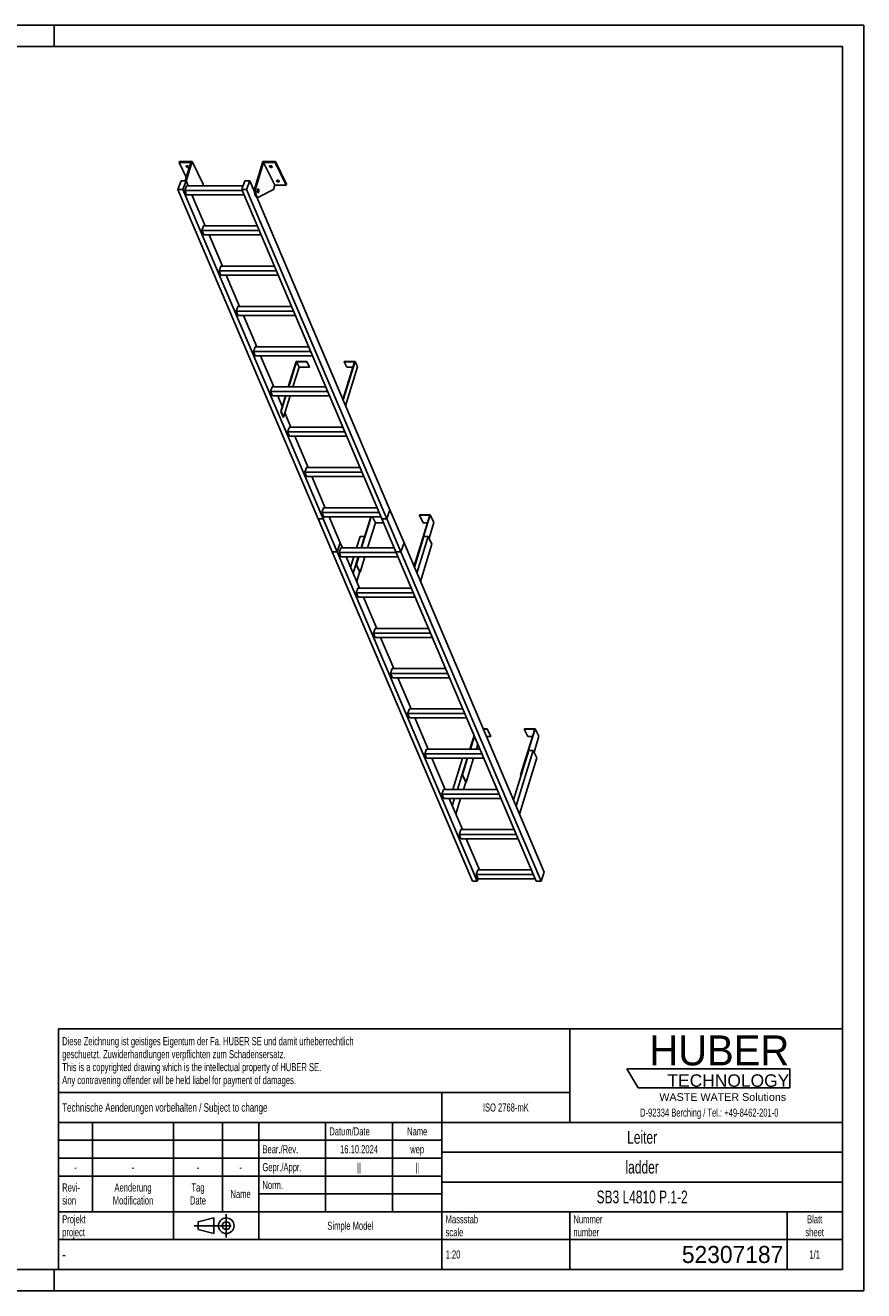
# Model space of a CAD drawing. Header units: millimetres. Extents: x 0 to 8400, y 0 to 5940.
# Tile 2 of 2: x 4464 to 8400, y 0 to 5940. Entities that reach past the tile are written whole.
import ezdxf

# ---------------------------------------------------------------- set-up
doc = ezdxf.new("R2010")
doc.units = ezdxf.units.MM
doc.header["$LTSCALE"] = 462
doc.linetypes.add('CENTER', pattern=[0.6, 0.375, -0.075, 0.075, -0.075])
doc.layers.get('0').update_dxf_attribs({"linetype": 'CONTINUOUS'})
for name, color, linetype in [('005_AXIS', 7, 'CONTINUOUS'), ('HUBER_Logo_BL1', 7, 'CONTINUOUS'), ('HUBER_Logo_BL2', 7, 'CONTINUOUS')]:
    doc.layers.add(name, color=color, linetype=linetype)
doc.styles.get("Standard").update_dxf_attribs({"font": 'txt', "width": 0.7})
doc.styles.add('TEXTSTYLE_2', font='txt')
doc.styles.add('TEXTSTYLE_3', font='arial.ttf')
doc.styles.add('TEXTSTYLE_5', font='txt', dxfattribs={"width": 0.8})
doc.styles.add('TEXTSTYLE_6', font='txt')

# ---------------------------------------------------------------- blocks, each defined once
blk = doc.blocks.new('HUBER_LOGO_BL1', base_point=(7675, 1007.5))
at = {"layer": 'HUBER_Logo_BL1', "color": 2, "linetype": 'Continuous', "attachment_point": 3, "line_spacing_factor": 0.78}
for s, insert, char_height, width, style in [('HUBER\\P\\fArial;\\H58.5;TECHNOLOGY ', (8050.7, 1198.2), 140.4, 775.343, 'TEXTSTYLE_2'), ('WASTE WATER Solutions', (8036, 927.2), 36, 594.067, 'TEXTSTYLE_3')]:
    blk.add_mtext(s, dxfattribs=dict(at, insert=insert, char_height=char_height, width=width, style=style))
at = {"layer": 'HUBER_Logo_BL1', "color": 2, "linetype": 'Continuous', "insert": (7675, 854.8), "char_height": 38, "width": 1621.786, "attachment_point": 2, "line_spacing_factor": 0.96}
blk.add_mtext('D-92334 Berching / Tel.: +49-8462-201-0', dxfattribs=at)
blk = doc.blocks.new('PROJEKTIONSMETHODE_1_BL3', base_point=(5360, 305))
at = {"color": 2, "linetype": 'CENTER'}
for p, q in [((5407.7, 360), (5407.7, 250)), ((5257.3, 305), (5462.7, 305))]:
    blk.add_line(p, q, dxfattribs=at)
at = {"color": 2, "linetype": 'Continuous'}
for p, q in [((5275.7, 323.3), (5349, 341.7)), ((5275.7, 286.7), (5275.7, 323.3)), ((5349, 268.3), (5349, 341.7)), ((5275.7, 286.7), (5349, 268.3))]:
    blk.add_line(p, q, dxfattribs=at)
for radius in [36.7, 18.3]:
    blk.add_circle((5407.7, 305), radius, dxfattribs=at)
blk = doc.blocks.new('*T17')
at = {"color": 3, "linetype": 'Continuous'}
for p, q in [((0, 0), (3680, 0)), ((0, 0), (0, -1130)), ((2400, 0), (2400, -440)), ((3680, 0), (3680, -1130)), ((0, -300), (2400, -300)), ((1800, -300), (1800, -1130)), ((0, -440), (3680, -440)), ((160, -440), (160, -860)), ((540, -440), (540, -990)), ((770, -440), (770, -860)), ((940, -440), (940, -990)), ((1254, -440), (1254, -860)), ((1568, -440), (1568, -860)), ((0, -524), (1800, -524)), ((1800, -580), (3680, -580)), ((0, -608), (1800, -608)), ((0, -692), (1800, -692)), ((1800, -720), (3680, -720)), ((940, -776), (1800, -776)), ((0, -860), (3680, -860)), ((2400, -860), (2400, -1130)), ((3420, -860), (3420, -1130)), ((0, -990), (3680, -990)), ((0, -1130), (3680, -1130))]:
    blk.add_line(p, q, dxfattribs=at)
at = {"color": 2, "linetype": 'Continuous', "line_spacing_factor": 0.96}
for s, insert, char_height, width, attachment_point in [('Diese Zeichnung ist geistiges Eigentum der Fa. HUBER SE und damit urheberrechtlich \\Pgeschuetzt. Zuwiderhandlungen verpflichten zum Schadensersatz.\\PThis is a copyrighted drawing which is the intellectual property of HUBER SE.\\PAny contravening offender will be held liabel for payment of damages.', (17.5, -39.8), 38, 4429.714, 1), ('Technische Aenderungen vorbehalten / Subject to change', (17.5, -350), 40, 3049.524, 1), ('ISO 2768-mK', (2100, -351), 38, 665.905, 2), ('Datum/Date', (1271.5, -463), 38, 584.476, 1), ('Name', (1684, -463), 38, 253.333, 2), ('Leiter', (2740, -480), 60, 480, 2), ('Bear./Rev.', (957.5, -547), 38, 544.667, 1), ('16.10.2024', (1411, -547), 38, 546.476, 2), ('wep', (1684, -547), 38, 199.048, 2), ('-', (80, -631), 38, 68.762, 2), ('-', (350, -631), 38, 68.762, 2), ('-', (655, -631), 38, 68.762, 2), ('-', (855, -631), 38, 68.762, 2), ('Gepr./Appr.', (957.5, -631), 38, 598.952, 1), ('||', (1411, -631), 38, 101.333, 2), ('||', (1684, -631), 38, 101.333, 2), ('ladder', (2740, -620), 60, 502.857, 2), ('Revi-\\Psion', (17.5, -726.6), 38, 276.857, 1), ('Aenderung\\PModification', (350, -726.6), 38, 606.19, 2), ('Tag\\PDate', (655, -726.6), 38, 235.238, 2), ('Name', (855, -757), 38, 253.333, 2), ('Norm. ', (957.5, -715), 38, 351.048, 1), ('SB3 L4810 P.1-2', (2740, -760), 60, 1325.714, 2), ('Projekt\\Pproject', (17.5, -875.6), 38, 367.333, 1), ('Massstab\\Pscale', (1817.5, -875.6), 38, 448.762, 1), ('Nummer\\Pnumber', (2417.5, -875.6), 38, 372.762, 1), ('Blatt\\Psheet', (3550, -875.6), 38, 275.048, 2), ('Simple Model', (1370, -906), 38, 656.857, 2), ('1:20', (1817.5, -1041), 38, 204.476, 1), ('1/1', (3550, -1041), 38, 159.238, 2)]:
    blk.add_mtext(s, dxfattribs=dict(at, insert=insert, char_height=char_height, width=width, attachment_point=attachment_point))
for s, insert, char_height, width, attachment_point, style in [('-', (17.5, -1035), 50, 36.667, 1, 'TEXTSTYLE_5'), ('52307187', (3402.5, -1020), 80, 1093.333, 3, 'TEXTSTYLE_6')]:
    blk.add_mtext(s, dxfattribs=dict(at, insert=insert, char_height=char_height, width=width, attachment_point=attachment_point, style=style))
blk = doc.blocks.new('HUBER_LOGO_BL2', base_point=(7670.4, 997))
at = {"layer": 'HUBER_Logo_BL2', "color": 5, "linetype": 'Continuous'}
for p, q in [((8052.9, 1042), (7287.9, 1042)), ((7287.9, 1042), (7341.9, 952)), ((8052.9, 1042), (8052.9, 952)), ((7341.9, 952), (8052.9, 952))]:
    blk.add_line(p, q, dxfattribs=at)

msp = doc.modelspace()

# ---------------------------------------------------------------- linework, layer by layer
at = {"color": 3, "linetype": 'Continuous'}
for p, q in [((8400, 5940), (0, 5940)), ((4600, 5940), (4600, 5840)), ((8400, 5940), (8400, 0)), ((4600, 0), (4600, 100)), ((8400, 0), (0, 0))]:
    msp.add_line(p, q, dxfattribs=at)
at = {"color": 5, "linetype": 'Continuous'}
for p, q in [((8300, 5840), (100, 5840)), ((8300, 100), (8300, 5840)), ((100, 100), (8300, 100))]:
    msp.add_line(p, q, dxfattribs=at)
at = {"color": 7, "linetype": 'Continuous'}
for p, q in [((5240.65, 5295.532), (5186.307, 5295.532)), ((5240.65, 5295.532), (5214.393, 5210.564)), ((5219.441, 5209.017), (5247.629, 5300.232)), ((5542.659, 5181.95), (5579.211, 5300.232)), ((5583.285, 5295.532), (5548.185, 5181.95)), ((5635.142, 5189.858), (5583.285, 5295.532)), ((5637.627, 5295.532), (5583.285, 5295.532)), ((5180.779, 5168.494), (5195.756, 5210.564)), ((5838.955, 3623.345), (5180.779, 5168.494)), ((5203.805, 5168.494), (5180.779, 5168.494)), ((5195.756, 5210.564), (5218.782, 5210.564)), ((5218.782, 5210.564), (5203.805, 5168.494)), ((5861.981, 3623.345), (5203.805, 5168.494)), ((5213.1, 5164.963), (5220.983, 5187.105)), ((5486.749, 5187.105), (5220.983, 5187.105)), ((5299.486, 5194.558), (5297.183, 5187.105)), ((5480.123, 5168.494), (5495.1, 5210.564)), ((6138.299, 3623.345), (5480.123, 5168.494)), ((5503.15, 5168.494), (5480.123, 5168.494)), ((5495.1, 5210.564), (5518.127, 5210.564)), ((5518.127, 5210.564), (5503.15, 5168.494)), ((6161.326, 3623.345), (5503.15, 5168.494)), ((5540.276, 5158.567), (5518.127, 5210.564)), ((5628.941, 5169.792), (5559.647, 5133.894)), ((5635.142, 5189.858), (5628.941, 5169.792)), ((5635.142, 5189.858), (5689.484, 5189.858)), ((5221.723, 5144.721), (5213.1, 5164.963)), ((5481.627, 5164.963), (5213.1, 5164.963)), ((5221.723, 5144.721), (5490.25, 5144.721)), ((6176.303, 3665.414), (5551.003, 5133.382)), ((5551.81, 5133.301), (5557.336, 5133.301)), ((5293.576, 4976.037), (5301.459, 4998.178)), ((5552.672, 4998.178), (5301.459, 4998.178)), ((5302.199, 4955.795), (5293.576, 4976.037)), ((5562.103, 4976.037), (5293.576, 4976.037)), ((5302.199, 4955.795), (5570.725, 4955.795)), ((5374.052, 4787.11), (5381.934, 4809.252)), ((5382.674, 4766.868), (5374.052, 4787.11)), ((5642.579, 4787.11), (5374.052, 4787.11)), ((5633.147, 4809.252), (5381.934, 4809.252)), ((5382.674, 4766.868), (5651.201, 4766.868)), ((5462.41, 4620.325), (5454.528, 4598.184)), ((5463.15, 4577.941), (5454.528, 4598.184)), ((5723.054, 4598.184), (5454.528, 4598.184)), ((5713.623, 4620.325), (5462.41, 4620.325)), ((5463.15, 4577.941), (5731.677, 4577.941)), ((5542.886, 4431.399), (5535.003, 4409.257)), ((5543.626, 4389.015), (5535.003, 4409.257)), ((5803.53, 4409.257), (5535.003, 4409.257)), ((5794.099, 4431.399), (5542.886, 4431.399)), ((5543.626, 4389.015), (5812.152, 4389.015)), ((5737.242, 4360.014), (5700.919, 4242.472)), ((5735.884, 4361.58), (5786.542, 4361.58)), ((5749.444, 4335.149), (5737.242, 4360.014)), ((5737.242, 4360.014), (5786.058, 4360.014)), ((5786.542, 4361.58), (5786.058, 4360.014)), ((5786.058, 4360.014), (5798.26, 4335.149)), ((5786.542, 4361.58), (5798.744, 4336.716)), ((5798.744, 4336.716), (5798.26, 4335.149)), ((6009.876, 4360.014), (5955.45, 4183.892)), ((5961.544, 4361.58), (5961.06, 4360.014)), ((5973.261, 4335.149), (5961.06, 4360.014)), ((5961.06, 4360.014), (6009.876, 4360.014)), ((5961.544, 4361.58), (6012.202, 4361.58)), ((5720.804, 4242.472), (5749.444, 4335.149)), ((5798.26, 4335.149), (5749.444, 4335.149)), ((6002.192, 4335.149), (5973.261, 4335.149)), ((5623.362, 4242.472), (5615.479, 4220.33)), ((5624.101, 4200.088), (5615.479, 4220.33)), ((5884.006, 4220.33), (5615.479, 4220.33)), ((5874.574, 4242.472), (5623.362, 4242.472)), ((5624.101, 4200.088), (5892.628, 4200.088)), ((5687.821, 4200.088), (5665.445, 4127.678)), ((5676.969, 4100.622), (5707.707, 4200.088)), ((5711.629, 4053.545), (5683.111, 4120.495)), ((5703.837, 4053.545), (5695.955, 4031.404)), ((5955.05, 4053.545), (5703.837, 4053.545)), ((5704.577, 4011.162), (5695.955, 4031.404)), ((5964.481, 4031.404), (5695.955, 4031.404)), ((5704.577, 4011.162), (5973.104, 4011.162)), ((5792.104, 3864.619), (5729.683, 4011.162)), ((5784.313, 3864.619), (5776.43, 3842.477)), ((6035.526, 3864.619), (5784.313, 3864.619)), ((5785.053, 3822.235), (5776.43, 3842.477)), ((6044.957, 3842.477), (5776.43, 3842.477)), ((5785.053, 3822.235), (6053.579, 3822.235)), ((5872.58, 3675.692), (5810.158, 3822.235)), ((5864.789, 3675.692), (5856.906, 3653.551)), ((5865.528, 3633.308), (5856.906, 3653.551)), ((6125.433, 3653.551), (5856.906, 3653.551)), ((5861.981, 3623.345), (5865.528, 3633.308)), ((5861.984, 3623.338), (5865.533, 3633.307)), ((6116.001, 3675.692), (5864.789, 3675.692)), ((5865.528, 3633.308), (6134.055, 3633.308)), ((5943.06, 3510.231), (5890.634, 3633.308)), ((6086.562, 3633.308), (6041.277, 3486.766)), ((6043.119, 3486.766), (6088.404, 3633.308)), ((6093.857, 3633.308), (6107.899, 3604.695)), ((6161.326, 3623.345), (6176.303, 3665.414)), ((6161.329, 3623.338), (6176.306, 3665.407)), ((6176.306, 3665.407), (6176.301, 3665.407)), ((6242.405, 3510.231), (6176.306, 3665.407)), ((6363.145, 3640.126), (6291.348, 3407.791)), ((6293.19, 3407.791), (6365.471, 3641.693)), ((6314.813, 3641.693), (6314.329, 3640.126)), ((6314.329, 3640.126), (6363.145, 3640.126)), ((6314.329, 3640.126), (6331.716, 3604.695)), ((6365.471, 3641.693), (6314.813, 3641.693)), ((6365.471, 3641.693), (6382.859, 3606.261)), ((5838.955, 3623.345), (5861.981, 3623.345)), ((5838.957, 3623.338), (5838.959, 3623.343)), ((5905.057, 3468.162), (5838.957, 3623.338)), ((5838.957, 3623.338), (5861.984, 3623.338)), ((5928.083, 3468.162), (5861.984, 3623.338)), ((6071.456, 3486.766), (6107.899, 3604.695)), ((6107.899, 3604.695), (6146.244, 3604.695)), ((6138.299, 3623.345), (6161.326, 3623.345)), ((6138.304, 3623.343), (6138.302, 3623.338)), ((6138.302, 3623.338), (6161.329, 3623.338)), ((6204.401, 3468.162), (6138.302, 3623.338)), ((6227.428, 3468.162), (6161.329, 3623.338)), ((6331.716, 3604.695), (6352.196, 3604.695)), ((6359.932, 3532.069), (6382.859, 3606.261)), ((5928.083, 3468.162), (5943.06, 3510.231)), ((5928.086, 3468.155), (5943.063, 3510.224)), ((5943.063, 3510.224), (5943.058, 3510.224)), ((5953.056, 3486.766), (5943.063, 3510.224)), ((6227.428, 3468.162), (6242.405, 3510.231)), ((6227.431, 3468.155), (6242.408, 3510.224)), ((6242.408, 3510.224), (6242.403, 3510.224)), ((6900.584, 1965.074), (6242.408, 3510.224)), ((6334.924, 3539.861), (6290.718, 3396.81)), ((6356.108, 3539.861), (6302.995, 3367.987)), ((6356.108, 3539.861), (6334.924, 3539.861)), ((6373.496, 3504.429), (6356.108, 3539.861)), ((5905.057, 3468.162), (5928.083, 3468.162)), ((5905.06, 3468.155), (5905.061, 3468.16)), ((5905.06, 3468.155), (5928.086, 3468.155)), ((6563.236, 1923.005), (5905.06, 3468.155)), ((6586.262, 1923.005), (5928.086, 3468.155)), ((5945.264, 3486.766), (5937.382, 3464.624)), ((6205.908, 3464.624), (5937.382, 3464.624)), ((5946.004, 3444.382), (5937.382, 3464.624)), ((6196.477, 3486.766), (5945.264, 3486.766)), ((6204.401, 3468.162), (6227.428, 3468.162)), ((6204.406, 3468.16), (6204.404, 3468.155)), ((6204.404, 3468.155), (6227.431, 3468.155)), ((6862.58, 1923.005), (6204.404, 3468.155)), ((6885.607, 1923.005), (6227.431, 3468.155)), ((6319.418, 3329.433), (6373.496, 3504.429)), ((5946.004, 3444.382), (6214.531, 3444.382)), ((6033.531, 3297.839), (5971.11, 3444.382)), ((6028.179, 3444.382), (6016.872, 3407.791)), ((6016.872, 3407.791), (6018.714, 3407.791)), ((6016.872, 3407.791), (6034.259, 3372.359)), ((6018.714, 3407.791), (6030.021, 3444.382)), ((6018.714, 3407.791), (6036.101, 3372.359)), ((6036.101, 3372.359), (6058.358, 3444.382)), ((6291.348, 3407.791), (6293.19, 3407.791)), ((6291.348, 3407.791), (6293.043, 3404.335)), ((6293.19, 3407.791), (6293.755, 3406.639)), ((6034.259, 3372.359), (6036.101, 3372.359)), ((6025.74, 3297.839), (6017.857, 3275.697)), ((6286.384, 3275.697), (6017.857, 3275.697)), ((6026.48, 3255.455), (6017.857, 3275.697)), ((6276.953, 3297.839), (6025.74, 3297.839)), ((6026.48, 3255.455), (6295.006, 3255.455)), ((6114.007, 3108.912), (6051.585, 3255.455)), ((6106.216, 3108.912), (6098.333, 3086.771)), ((6357.428, 3108.912), (6106.216, 3108.912)), ((6366.86, 3086.771), (6098.333, 3086.771)), ((6106.955, 3066.529), (6098.333, 3086.771)), ((6106.955, 3066.529), (6375.482, 3066.529)), ((6194.483, 2919.986), (6132.061, 3066.529)), ((6186.691, 2919.986), (6178.809, 2897.844)), ((6437.904, 2919.986), (6186.691, 2919.986)), ((6447.335, 2897.844), (6178.809, 2897.844)), ((6187.431, 2877.602), (6178.809, 2897.844)), ((6187.431, 2877.602), (6455.958, 2877.602)), ((6274.958, 2731.059), (6212.537, 2877.602)), ((6267.167, 2731.059), (6259.284, 2708.917)), ((6527.811, 2708.917), (6259.284, 2708.917)), ((6267.907, 2688.675), (6259.284, 2708.917)), ((6518.38, 2731.059), (6267.167, 2731.059)), ((6267.907, 2688.675), (6536.434, 2688.675)), ((6355.434, 2542.133), (6293.012, 2688.675)), ((6632.23, 2638.249), (6613.837, 2638.249)), ((6614.504, 2636.683), (6631.746, 2636.683)), ((6631.746, 2636.683), (6632.23, 2638.249)), ((6631.746, 2636.683), (6649.133, 2601.251)), ((6632.23, 2638.249), (6649.618, 2602.818)), ((6855.564, 2636.683), (6789.238, 2422.051)), ((6791.08, 2422.051), (6857.89, 2638.249)), ((6807.232, 2638.249), (6806.748, 2636.683)), ((6806.748, 2636.683), (6855.564, 2636.683)), ((6806.748, 2636.683), (6824.135, 2601.251)), ((6857.89, 2638.249), (6807.232, 2638.249)), ((6857.89, 2638.249), (6875.278, 2602.818)), ((6571.625, 2606.06), (6551.869, 2542.133)), ((6553.712, 2542.133), (6572.692, 2603.554)), ((6582.048, 2542.133), (6589.115, 2565)), ((6629.597, 2601.251), (6649.133, 2601.251)), ((6649.133, 2601.251), (6649.618, 2602.818)), ((6824.135, 2601.251), (6844.615, 2601.251)), ((6852.35, 2528.626), (6875.278, 2602.818)), ((6347.643, 2542.133), (6339.76, 2519.991)), ((6608.287, 2519.991), (6339.76, 2519.991)), ((6348.382, 2499.749), (6339.76, 2519.991)), ((6598.855, 2542.133), (6347.643, 2542.133)), ((6348.382, 2499.749), (6616.909, 2499.749)), ((6435.91, 2353.206), (6373.488, 2499.749)), ((6538.772, 2499.749), (6514.762, 2422.051)), ((6516.604, 2422.051), (6540.614, 2499.749)), ((6533.991, 2386.619), (6568.951, 2499.749)), ((6827.343, 2536.417), (6755.812, 2304.944)), ((6848.527, 2536.417), (6768.09, 2276.121)), ((6784.512, 2237.567), (6865.914, 2500.985)), ((6848.527, 2536.417), (6827.343, 2536.417)), ((6865.914, 2500.985), (6848.527, 2536.417)), ((6514.762, 2422.051), (6516.604, 2422.051)), ((6514.762, 2422.051), (6532.149, 2386.619)), ((6516.604, 2422.051), (6533.991, 2386.619)), ((6532.149, 2386.619), (6533.991, 2386.619)), ((6789.238, 2422.051), (6791.08, 2422.051)), ((6789.238, 2422.051), (6790.933, 2418.596)), ((6791.08, 2422.051), (6791.645, 2420.899)), ((6428.118, 2353.206), (6420.236, 2331.064)), ((6688.762, 2331.064), (6420.236, 2331.064)), ((6428.858, 2310.822), (6420.236, 2331.064)), ((6679.331, 2353.206), (6428.118, 2353.206)), ((6428.858, 2310.822), (6697.385, 2310.822)), ((6516.385, 2164.279), (6453.964, 2310.822)), ((6508.594, 2164.279), (6500.711, 2142.138)), ((6769.238, 2142.138), (6500.711, 2142.138)), ((6509.334, 2121.896), (6500.711, 2142.138)), ((6759.807, 2164.279), (6508.594, 2164.279)), ((6509.334, 2121.896), (6777.861, 2121.896)), ((6596.861, 1975.353), (6534.439, 2121.896)), ((6589.07, 1975.353), (6581.187, 1953.211)), ((6840.282, 1975.353), (6589.07, 1975.353)), ((6900.584, 1965.074), (6885.607, 1923.005)), ((6586.262, 1923.005), (6563.236, 1923.005)), ((6849.714, 1953.211), (6581.187, 1953.211)), ((6589.809, 1932.969), (6581.187, 1953.211)), ((6589.809, 1932.969), (6586.262, 1923.005)), ((6589.809, 1932.969), (6858.336, 1932.969)), ((6885.607, 1923.005), (6862.58, 1923.005))]:
    msp.add_line(p, q, dxfattribs=at)
at = {"color": 9, "linetype": 'Continuous'}
msp.add_line((5542.659, 5181.95), (5548.185, 5181.95), dxfattribs=at)
at = {"color": 7, "linetype": 'Continuous'}
for points, knots in [([(5542.659, 5181.95), (5541.929, 5179.589), (5540.814, 5174.499), (5540.048, 5166.541), (5540.139, 5158.333), (5541.083, 5150.504), (5542.57, 5144.532), (5544.183, 5140.449), (5545.486, 5137.961), (5546.915, 5135.954), (5548.452, 5134.463), (5550.089, 5133.523), (5551.257, 5133.301), (5551.81, 5133.301)], [0, 0, 0, 0, 0.13939916, 0.29280569, 0.45031518, 0.6015399, 0.73684016, 0.79611185, 0.84888332, 0.89492093, 0.93453062, 0.96882596, 1, 1, 1, 1]), ([(5548.185, 5181.95), (5547.455, 5179.589), (5546.341, 5174.499), (5545.574, 5166.541), (5545.666, 5158.333), (5546.609, 5150.504), (5548.096, 5144.532), (5549.709, 5140.449), (5551.013, 5137.961), (5552.441, 5135.954), (5553.979, 5134.463), (5555.616, 5133.523), (5556.784, 5133.301), (5557.336, 5133.301)], [0, 0, 0, 0, 0.13939916, 0.29280569, 0.45031518, 0.6015399, 0.73684016, 0.79611185, 0.84888332, 0.89492093, 0.93453062, 0.96882596, 1, 1, 1, 1]), ([(5557.336, 5133.301), (5557.53, 5133.301), (5558.33, 5133.352), (5559.109, 5133.615), (5559.647, 5133.894)], [0, 0, 0, 0, 0.24280272, 1, 1, 1, 1])]:
    msp.add_open_spline(points, degree=3, knots=knots, dxfattribs=at)
at = {"layer": '005_AXIS', "color": 7, "linetype": 'Continuous'}
for p, q in [((5187.76, 5300.232), (5186.307, 5295.532)), ((5186.307, 5295.532), (5219.652, 5227.583)), ((5247.629, 5300.232), (5187.76, 5300.232)), ((5299.486, 5194.558), (5247.629, 5300.232)), ((5639.08, 5300.232), (5579.211, 5300.232)), ((5639.08, 5300.232), (5637.627, 5295.532)), ((5689.484, 5189.858), (5637.627, 5295.532)), ((5690.937, 5194.558), (5639.08, 5300.232)), ((5228.775, 5187.105), (5218.782, 5210.564)), ((5540.505, 5170.801), (5535.064, 5170.801)), ((5557.336, 5170.801), (5555.231, 5170.801)), ((5690.937, 5194.558), (5689.484, 5189.858)), ((5309.25, 4998.178), (5246.828, 5144.721)), ((5557.336, 5155.801), (5555.234, 5155.801)), ((5389.726, 4809.252), (5327.304, 4955.795)), ((5470.202, 4620.325), (5407.78, 4766.868)), ((5550.677, 4431.399), (5488.256, 4577.941)), ((5631.153, 4242.472), (5568.731, 4389.015)), ((5735.884, 4361.58), (5699.077, 4242.472)), ((6012.202, 4361.58), (5956.518, 4181.386)), ((5968.043, 4154.331), (6024.404, 4336.716)), ((6024.404, 4336.716), (6012.202, 4361.58)), ((5670.518, 4150.057), (5649.207, 4200.088)), ((5685.979, 4200.088), (5663.603, 4127.678)), ((5663.603, 4127.678), (5675.127, 4100.622)), ((5663.603, 4127.678), (5665.445, 4127.678)), ((5665.445, 4127.678), (5676.969, 4100.622)), ((5675.127, 4100.622), (5676.969, 4100.622)), ((6035.579, 3539.861), (6019.172, 3486.766)), ((6035.579, 3539.861), (6056.763, 3539.861)), ((6056.763, 3539.861), (6040.356, 3486.766)), ((6057.329, 3538.709), (6056.763, 3539.861)), ((6006.074, 3444.382), (5991.373, 3396.81)), ((6027.258, 3444.382), (6003.651, 3367.987)), ((6020.073, 3329.433), (6033.694, 3373.51)), ((6516.666, 2499.749), (6471.381, 2353.206)), ((6537.851, 2499.749), (6492.566, 2353.206)), ((6520.902, 2353.206), (6531.584, 2387.771)), ((6458.284, 2310.822), (6456.467, 2304.944)), ((6479.468, 2310.822), (6468.745, 2276.121)), ((6485.167, 2237.567), (6507.805, 2310.822))]:
    msp.add_line(p, q, dxfattribs=at)
for points, knots in [([(5219.406, 5276.884), (5219.254, 5277.193), (5219.041, 5277.829), (5219.091, 5278.506), (5219.183, 5278.803)], [0, 0, 0, 0, 0.52598929, 1, 1, 1, 1]), ([(5219.183, 5278.803), (5219.307, 5279.204), (5219.863, 5279.996), (5221.24, 5280.696), (5222.996, 5280.987), (5224.986, 5280.861), (5227.015, 5280.333), (5228.881, 5279.457), (5230.396, 5278.322), (5231.14, 5277.372), (5231.38, 5276.884)], [0, 0, 0, 0, 0.08792801, 0.1915084, 0.31584215, 0.45699794, 0.60613596, 0.75253436, 0.88609215, 1, 1, 1, 1]), ([(5231.603, 5274.965), (5231.479, 5274.564), (5230.923, 5273.771), (5229.546, 5273.072), (5227.79, 5272.78), (5225.8, 5272.907), (5223.771, 5273.434), (5221.905, 5274.311), (5220.39, 5275.446), (5219.646, 5276.396), (5219.406, 5276.884)], [0, 0, 0, 0, 0.08792801, 0.1915084, 0.31584215, 0.45699794, 0.60613596, 0.75253436, 0.88609215, 1, 1, 1, 1]), ([(5230.775, 5277.792), (5230.009, 5277.575), (5228.285, 5277.448), (5225.716, 5277.929), (5223.324, 5278.981), (5221.972, 5280.059), (5221.462, 5280.67)], [0, 0, 0, 0, 0.23498903, 0.49999164, 0.7649988, 1, 1, 1, 1]), ([(5231.38, 5276.884), (5231.532, 5276.574), (5231.745, 5275.938), (5231.695, 5275.262), (5231.603, 5274.965)], [0, 0, 0, 0, 0.52598929, 1, 1, 1, 1]), ([(5610.857, 5276.884), (5610.705, 5277.193), (5610.492, 5277.829), (5610.542, 5278.506), (5610.634, 5278.803)], [0, 0, 0, 0, 0.52598929, 1, 1, 1, 1]), ([(5610.634, 5278.803), (5610.758, 5279.204), (5611.314, 5279.996), (5612.691, 5280.696), (5614.447, 5280.987), (5616.437, 5280.861), (5618.466, 5280.333), (5620.332, 5279.457), (5621.847, 5278.322), (5622.591, 5277.372), (5622.831, 5276.884)], [0, 0, 0, 0, 0.08792801, 0.1915084, 0.31584215, 0.45699794, 0.60613596, 0.75253436, 0.88609215, 1, 1, 1, 1]), ([(5623.054, 5274.965), (5622.93, 5274.564), (5622.374, 5273.771), (5620.997, 5273.072), (5619.241, 5272.78), (5617.251, 5272.907), (5615.222, 5273.434), (5613.356, 5274.311), (5611.841, 5275.446), (5611.097, 5276.396), (5610.857, 5276.884)], [0, 0, 0, 0, 0.08792801, 0.1915084, 0.31584215, 0.45699794, 0.60613596, 0.75253436, 0.88609215, 1, 1, 1, 1]), ([(5622.226, 5277.792), (5621.46, 5277.575), (5619.736, 5277.448), (5617.167, 5277.929), (5614.775, 5278.981), (5613.423, 5280.059), (5612.913, 5280.67)], [0, 0, 0, 0, 0.23498903, 0.49999164, 0.7649988, 1, 1, 1, 1]), ([(5622.831, 5276.884), (5622.983, 5276.574), (5623.196, 5275.938), (5623.146, 5275.262), (5623.054, 5274.965)], [0, 0, 0, 0, 0.52598929, 1, 1, 1, 1]), ([(5557.336, 5172.551), (5557.148, 5172.551), (5556.746, 5172.466), (5556.193, 5172.112), (5555.68, 5171.556), (5555.009, 5170.493), (5554.355, 5168.735), (5553.867, 5166.274), (5553.681, 5163.541), (5553.813, 5160.786), (5554.252, 5158.262), (5554.771, 5156.72), (5555.097, 5156.056)], [0, 0, 0, 0, 0.03139335, 0.06653601, 0.10789212, 0.15653911, 0.27536242, 0.41788483, 0.57383791, 0.73088448, 0.87653102, 1, 1, 1, 1]), ([(5557.336, 5170.801), (5557.184, 5170.801), (5556.858, 5170.732), (5556.409, 5170.445), (5555.993, 5169.995), (5555.449, 5169.132), (5554.919, 5167.707), (5554.524, 5165.711), (5554.372, 5163.496), (5554.48, 5161.262), (5554.835, 5159.216), (5555.256, 5157.965), (5555.521, 5157.426)], [0, 0, 0, 0, 0.03139335, 0.06653605, 0.10789216, 0.1565391, 0.27536243, 0.41788486, 0.57383792, 0.73088446, 0.87653101, 1, 1, 1, 1]), ([(5559.575, 5170.547), (5559.429, 5170.845), (5559.126, 5171.378), (5558.579, 5172.029), (5557.983, 5172.448), (5557.541, 5172.551), (5557.336, 5172.551)], [0, 0, 0, 0, 0.31594817, 0.58208431, 0.8045575, 1, 1, 1, 1]), ([(5559.152, 5169.176), (5559.033, 5169.418), (5558.787, 5169.85), (5558.344, 5170.378), (5557.861, 5170.718), (5557.502, 5170.801), (5557.336, 5170.801)], [0, 0, 0, 0, 0.31594886, 0.58208429, 0.80455743, 1, 1, 1, 1]), ([(5557.336, 5154.051), (5557.525, 5154.051), (5557.926, 5154.137), (5558.48, 5154.491), (5558.993, 5155.046), (5559.663, 5156.11), (5560.317, 5157.868), (5560.805, 5160.329), (5560.992, 5163.062), (5560.859, 5165.816), (5560.421, 5168.34), (5559.902, 5169.882), (5559.575, 5170.547)], [0, 0, 0, 0, 0.03139335, 0.06653601, 0.10789212, 0.15653911, 0.27536242, 0.41788483, 0.57383791, 0.73088448, 0.87653102, 1, 1, 1, 1]), ([(5557.336, 5155.801), (5557.489, 5155.801), (5557.815, 5155.87), (5558.263, 5156.158), (5558.679, 5156.608), (5559.223, 5157.47), (5559.753, 5158.896), (5560.149, 5160.891), (5560.3, 5163.107), (5560.193, 5165.341), (5559.837, 5167.387), (5559.416, 5168.637), (5559.152, 5169.176)], [0, 0, 0, 0, 0.03139335, 0.06653605, 0.10789216, 0.1565391, 0.27536243, 0.41788486, 0.57383792, 0.73088446, 0.87653101, 1, 1, 1, 1]), ([(5644.412, 5208.507), (5644.26, 5208.816), (5644.047, 5209.452), (5644.097, 5210.129), (5644.188, 5210.426)], [0, 0, 0, 0, 0.52598929, 1, 1, 1, 1]), ([(5644.188, 5210.426), (5644.312, 5210.827), (5644.869, 5211.619), (5646.246, 5212.318), (5648.002, 5212.61), (5649.991, 5212.483), (5652.02, 5211.956), (5653.886, 5211.08), (5655.402, 5209.945), (5656.146, 5208.995), (5656.385, 5208.507)], [0, 0, 0, 0, 0.08792801, 0.1915084, 0.31584215, 0.45699794, 0.60613596, 0.75253436, 0.88609215, 1, 1, 1, 1]), ([(5656.609, 5206.588), (5656.485, 5206.187), (5655.928, 5205.394), (5654.551, 5204.695), (5652.795, 5204.403), (5650.806, 5204.53), (5648.777, 5205.057), (5646.911, 5205.934), (5645.395, 5207.069), (5644.651, 5208.018), (5644.412, 5208.507)], [0, 0, 0, 0, 0.08792801, 0.1915084, 0.31584215, 0.45699794, 0.60613596, 0.75253436, 0.88609215, 1, 1, 1, 1]), ([(5655.781, 5209.415), (5655.015, 5209.198), (5653.291, 5209.071), (5650.722, 5209.552), (5648.33, 5210.604), (5646.978, 5211.681), (5646.468, 5212.293)], [0, 0, 0, 0, 0.23498903, 0.49999164, 0.7649988, 1, 1, 1, 1]), ([(5656.385, 5208.507), (5656.537, 5208.197), (5656.75, 5207.561), (5656.701, 5206.885), (5656.609, 5206.588)], [0, 0, 0, 0, 0.52598929, 1, 1, 1, 1]), ([(5555.097, 5156.056), (5555.243, 5155.758), (5555.546, 5155.225), (5556.093, 5154.574), (5556.69, 5154.154), (5557.131, 5154.051), (5557.336, 5154.051)], [0, 0, 0, 0, 0.31594817, 0.58208431, 0.8045575, 1, 1, 1, 1]), ([(5555.521, 5157.426), (5555.639, 5157.185), (5555.885, 5156.753), (5556.328, 5156.225), (5556.812, 5155.885), (5557.17, 5155.801), (5557.336, 5155.801)], [0, 0, 0, 0, 0.31594886, 0.58208429, 0.80455743, 1, 1, 1, 1])]:
    msp.add_open_spline(points, degree=3, knots=knots, dxfattribs=at)

# ---------------------------------------------------------------- block references
msp.add_blockref('*T17', (4620, 1230))
at = {"color": 2, "linetype": 'Continuous'}
msp.add_blockref('PROJEKTIONSMETHODE_1_BL3', (5360, 305), dxfattribs=at)
at = {"layer": 'HUBER_Logo_BL1'}
msp.add_blockref('HUBER_LOGO_BL1', (7674.994, 1007.484), dxfattribs=at)
at = {"layer": 'HUBER_Logo_BL2'}
msp.add_blockref('HUBER_LOGO_BL2', (7670.375, 996.993), dxfattribs=at)

doc.saveas('drawing.dxf')
